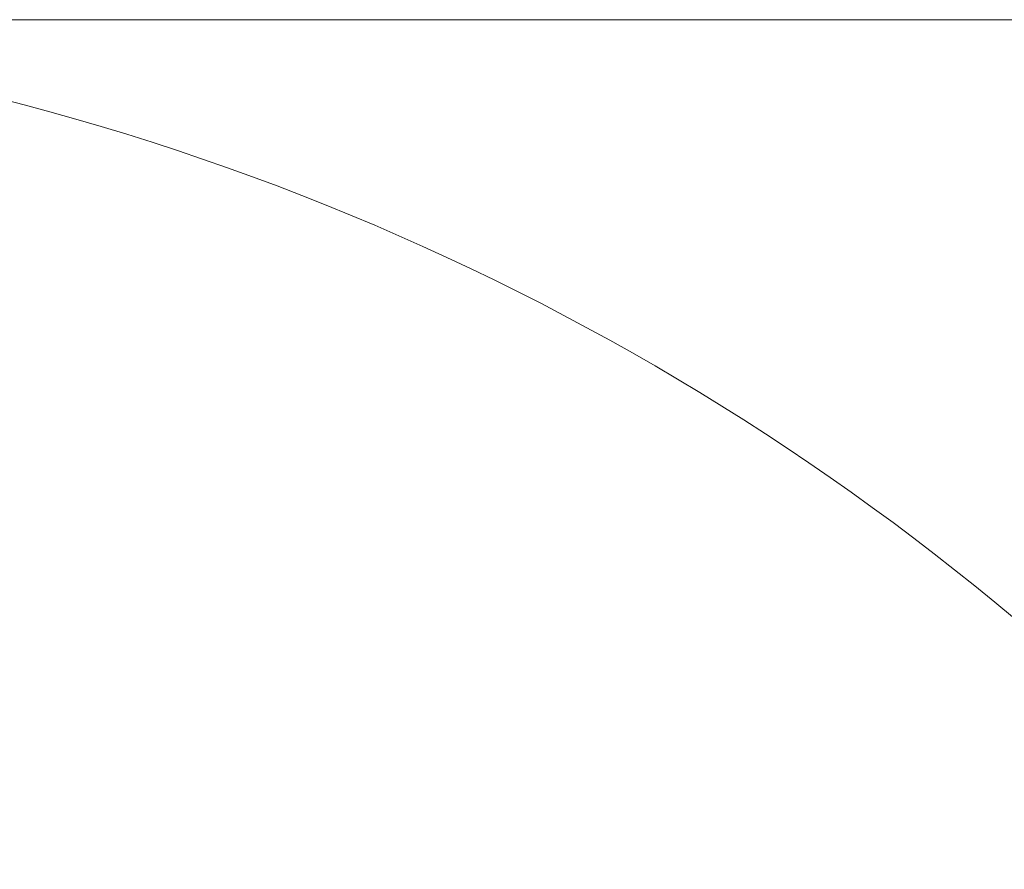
# Model space of a CAD drawing. Header units: millimetres. Extents: x 0 to 14900, y 0 to 10500.
# Tile 22 of 47: x 4397 to 5371, y 7016 to 7856. Entities that reach past the tile are written whole.
import ezdxf

# ---------------------------------------------------------------- set-up
doc = ezdxf.new("R2010")
doc.units = ezdxf.units.MM
doc.header["$LTSCALE"] = 25
doc.styles.add('SLDTEXTSTYLE0', font='TXT', dxfattribs={"width": 0.605})
doc.dimstyles.new('SLDDIMSTYLE0', dxfattribs={"dimtxt": 87.5, "dimasz": 87.5, "dimexe": 0, "dimexo": 0.0625, "dimgap": 21.875, "dimtad": 1, "dimdec": 0, "dimrnd": 1e-09, "dimzin": 12, "dimdsep": 46, "dimtxsty": 'SLDTEXTSTYLE0', "dimsah": 1, "dimcen": 0.09, "dimadec": 0, "dimazin": 3, "dimtfac": 1, "dimtofl": 0, "dimtmove": 0, "dimatfit": 3, "dimfxl": 1, "dimfrac": 2, "dimtolj": 1, "dimtzin": 12, "dimarcsym": 0})

# ---------------------------------------------------------------- blocks, each defined once
blk = doc.blocks.new('_D_5')
at = {"color": 7, "linetype": 'Continuous', "lineweight": 0}
for p, q in [((3803.87, 7856.38), (6724.19, 7856.38)), ((6686.69, 7856.38), (6686.69, 4544.59)), ((3932.67, 4544.59), (6724.19, 4544.59))]:
    blk.add_line(p, q, dxfattribs=at)
at = {"color": 7, "linetype": 'Continuous', "lineweight": 18}
for points in [[(6686.69, 7856.38), (6674.19, 7768.88), (6699.19, 7768.88)], [(6686.69, 4544.59), (6699.19, 4632.09), (6674.19, 4632.09)]]:
    blk.add_solid(points, dxfattribs=at)
at = {"color": 7, "linetype": 'Continuous', "lineweight": 18, "insert": (6573.9, 6066.81), "char_height": 87.5, "attachment_point": 1, "rotation": 90, "style": 'SLDTEXTSTYLE0'}
blk.add_mtext('3312', dxfattribs=at)

msp = doc.modelspace()

# ---------------------------------------------------------------- linework, layer by layer
at = {"color": 7, "linetype": 'Continuous', "lineweight": 18}
msp.add_arc((3753.8725798, 5324.5923172), 2531.789341, 5, 155, dxfattribs=at)

# ---------------------------------------------------------------- dimensions: what is measured, and where the dimension line sits
dim = msp.add_linear_dim(base=(6686.6938051, 4544.5923172), p1=(3753.8725798, 7856.3816582), p2=(3882.6725798, 4544.5923172), angle=90, dimstyle='SLDDIMSTYLE0', dxfattribs=at)
dim.commit()
dim.dimension.update_dxf_attribs({"geometry": '_D_5', "text_midpoint": (6686.6938051, 6200.4869877), "dimtype": 160})

doc.saveas('drawing.dxf')
